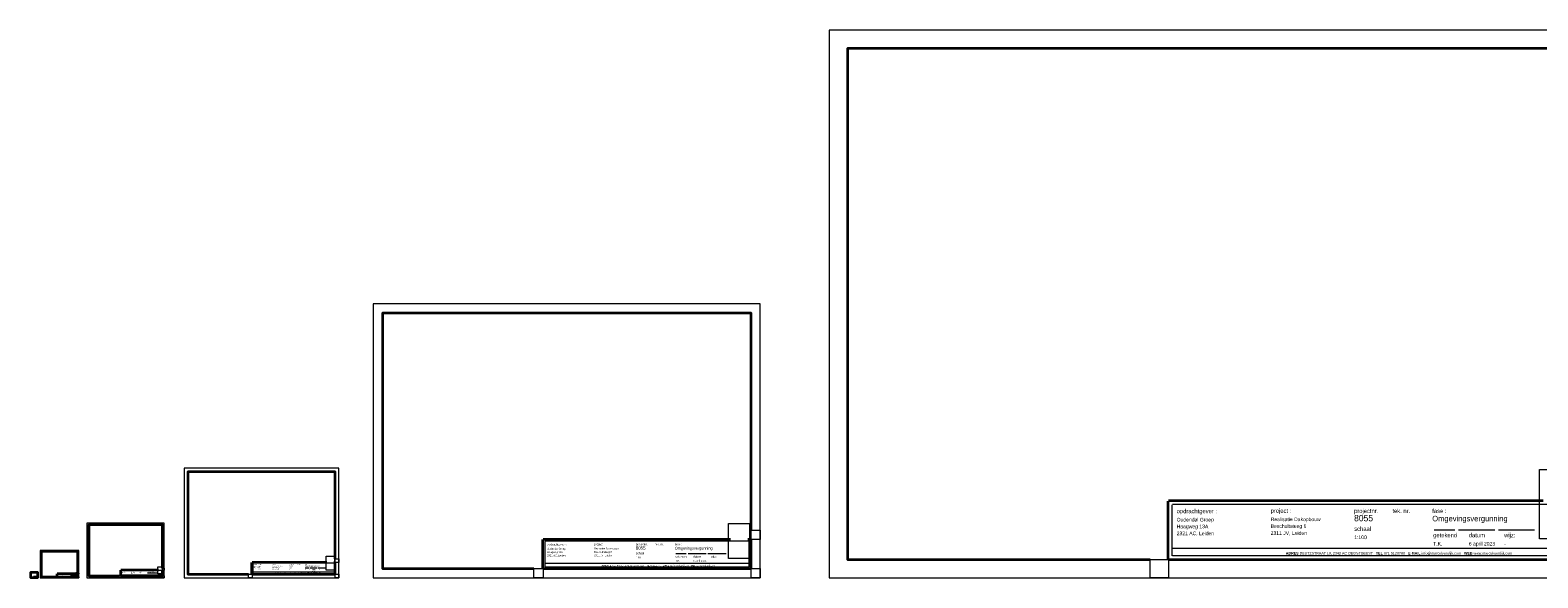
# Model space of a CAD drawing. Header units: millimetres. Extents: x 0 to 10560344, y -63228 to 177747.
# Tile 1 of 126: x 0 to 81812, y 0 to 29700. Entities that reach past the tile are written whole.
import ezdxf

# ---------------------------------------------------------------- set-up
doc = ezdxf.new("R2010")
doc.units = ezdxf.units.MM
for name, color, linetype, lineweight in [('005', 9, 'Continuous', 5), ('008', 8, 'Continuous', 9), ('035', 82, 'Continuous', 35), ('text008', 8, 'Continuous', 9), ('text018', 1, 'Continuous', 20)]:
    doc.layers.add(name, color=color, linetype=linetype, lineweight=lineweight)
doc.layers.add('AL22----_BINNENWAND', color=7, linetype='Continuous')
doc.layers.add('xx HIDDEN', color=30, linetype='Continuous', lineweight=0, plot=False)
doc.layers.add('xxhiddenxx', color=40, linetype='Continuous', lineweight=0, plot=False)
doc.styles.add('Century 2 teksten', font='GOTHIC.TTF', dxfattribs={"height": 2})
doc.styles.add('mvd', font='GOTHIC.TTF')
picture_1 = doc.add_image_def('image1.jpg', size_in_pixel=(564, 937))

# ---------------------------------------------------------------- blocks, each defined once
blk = doc.blocks.new('kader MvD A3')
at = {"layer": '008', "transparency": 33554687}
for p, q in [((-71.37, 16.12), (-82.74, 16.12)), ((-49.45, 16.12), (-69.31, 16.12)), ((-27.53, 16.12), (-47.4, 16.12))]:
    blk.add_line(p, q, dxfattribs=at)
at = {"layer": '035', "transparency": 33554687}
blk.add_line((-228.91, 0), (-228.91, 31.97), dxfattribs=at)
for points in [[(-228.69, 0), (-228.69, 0), (0, 0), (0, 32.15), (-3.5, 32.15)], [(-22.76, 32.15), (-228.69, 32.15)]]:
    blk.add_lwpolyline(points, dxfattribs=at)
at = {"layer": 'xx HIDDEN'}
blk.add_lwpolyline([(-1.9, 11.25), (0, 11.25)], dxfattribs=at)
at = {"layer": 'xxhiddenxx', "transparency": 33554687}
for p, q in [((-226.86, 29.91), (-226.86, 1.87)), ((-2.05, 30.1), (-226.64, 30.1)), ((-2.05, 2.05), (-2.05, 30.1)), ((-226.64, 6.16), (-2.05, 6.16)), ((-226.64, 2.05), (-2.05, 2.05))]:
    blk.add_line(p, q, dxfattribs=at)
at = {"layer": 'text008', "transparency": 33554687, "char_height": 2.31, "attachment_point": 1, "style": 'mvd'}
for s, insert in [('opdrachtgever :', (-224.28, 27.68)), ('project :', (-172.63, 27.87)), ('projectnr.', (-126.76, 27.78)), ('tek. nr.', (-105.7, 27.78)), ('fase :', (-83.81, 27.78)), ('schaal', (-126.68, 17.98)), ('getekend', (-83.29, 14.47)), ('datum', (-63.7, 14.47)), ('wijz:', (-44.3, 14.47))]:
    blk.add_mtext(s, dxfattribs=dict(at, insert=insert))
at = {"layer": 'text018', "transparency": 33554687, "insert": (-102.06, 3.17), "char_height": 1.43835, "attachment_point": 5, "style": 'mvd'}
blk.add_mtext('{\\fArial|b1|i0|c0|p34;ADRES} DEUTZSTRAAT 19, 2342 AC OEGSTGEEST   {\\fArial|b1|i0|c0|p34;TEL} 071 5120790   {\\fArial|b1|i0|c0|p34;E-MAIL} info@marcelvandijk.com   {\\fArial|b1|i0|c0|p34;WEB} www.marcelvandijk.com', dxfattribs=at)
at = {"layer": 'text018', "style": 'Century 2 teksten'}
for tag, p, height in [('OMSCHRIJVING_ETIKET', (-228.91, 34.1), 4), ('ADRES_OPDRACHTGEVER:', (-224.28, 17.1), 2), ('OPDRACHTGEVER:', (-224.28, 20.82), 2), ('ADRES_PROJECT:', (-172.63, 17.28), 2), ('PROJECT:', (-172.63, 21.01), 2), ('PROJECTNR:', (-126.76, 20.92), 3.5), ('TEKENINGNR:', (-105.7, 20.92), 3.5), ('FASE', (-83.81, 20.92), 3), ('POSTCODE_OPDRACHTGEVER:', (-224.28, 13.29), 2), ('POSTCODE_PROJECT:', (-172.63, 13.48), 2), ('SCHAAL:', (-126.68, 11.12), 2), ('GETEKEND', (-83.29, 7.61), 2), ('DATUM', (-63.7, 7.61), 2), ('WIJZIGINGSDATUM', (-44.3, 7.61), 2)]:
    blk.add_attdef(tag, p, '', height=height, dxfattribs=at)
at = {"layer": '005'}
image = blk.add_image(picture_1, insert=(-24.88, 11.25), size_in_units=(22.98, 38.17), dxfattribs=at)
image.dxf.flags = 7

msp = doc.modelspace()

# ---------------------------------------------------------------- linework, layer by layer
at = {"layer": '035'}
for points in [[(84356.5, 5174.3), (84356.5, 28700), (44356.5, 28700), (44356.5, 1000), (60778.3, 1000)], [(39121.9, 2587.1), (39121.9, 14350), (19121.9, 14350), (19121.9, 500), (27332.8, 500)], [(16555.8, 1034.9), (16555.8, 5740), (8555.8, 5740), (8555.8, 200), (11840.2, 200)], [(7180.6, 517.4), (7180.6, 2870), (3180.6, 2870), (3180.6, 100), (4822.8, 100)], [(2595.7, 258.7), (2595.7, 1435), (595.7, 1435), (595.7, 50), (1416.8, 50)], [(410, 51.7), (410, 287), (10, 287), (10, 10), (174.2, 10)]]:
    msp.add_lwpolyline(points, dxfattribs=at)
at = {"layer": 'xx HIDDEN'}
for points in [[(43356.5, 29700), (43356.5, 0), (85356.5, 0), (85356.5, 29700)], [(18621.9, 14850), (18621.9, 0), (39621.9, 0), (39621.9, 14850)], [(8355.8, 5940), (8355.8, 0), (16755.8, 0), (16755.8, 5940)], [(3080.6, 2970), (3080.6, 0), (7280.6, 0), (7280.6, 2970)], [(39121.9, 2587.1), (39621.9, 2587.1), (39621.9, 2087.1), (39121.9, 2087.1)], [(545.7, 1485), (545.7, 0), (2645.7, 0), (2645.7, 1485)], [(16555.8, 1034.9), (16755.8, 1034.9), (16755.8, 834.9), (16555.8, 834.9)], [(60778.3, 1000), (61778.3, 1000), (61778.3, 0), (60778.3, 0)], [(0, 297), (0, 0), (420, 0), (420, 297)], [(174.2, 10), (184.2, 10), (184.2, 0), (174.2, 0)], [(410, 51.7), (420, 51.7), (420, 41.7), (410, 41.7)], [(410, 10), (420, 10), (420, 0), (410, 0)], [(1416.8, 50), (1466.8, 50), (1466.8, 0), (1416.8, 0)], [(2595.7, 258.7), (2645.7, 258.7), (2645.7, 208.7), (2595.7, 208.7)], [(2595.7, 50), (2645.7, 50), (2645.7, 0), (2595.7, 0)], [(4822.8, 100), (4922.8, 100), (4922.8, 0), (4822.8, 0)], [(7180.6, 517.4), (7280.6, 517.4), (7280.6, 417.4), (7180.6, 417.4)], [(7180.6, 100), (7280.6, 100), (7280.6, 0), (7180.6, 0)], [(11840.2, 200), (12040.2, 200), (12040.2, 0), (11840.2, 0)], [(16555.8, 200), (16755.8, 200), (16755.8, 0), (16555.8, 0)], [(27332.8, 500), (27832.8, 500), (27832.8, 0), (27332.8, 0)], [(39121.9, 500), (39621.9, 500), (39621.9, 0), (39121.9, 0)]]:
    msp.add_lwpolyline(points, close=True, dxfattribs=at)

# ---------------------------------------------------------------- block references
at = {"layer": 'AL22----_BINNENWAND'}
ref = msp.add_blockref('kader MvD A3', (84356.5, 1000), dxfattribs=dict(at, xscale=98.72847419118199, yscale=98.72847419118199, zscale=98.72847419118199))
ref.add_attrib('OPDRACHTGEVER:', 'Oudendal Groep', (62213.7, 3055.9), dxfattribs={"layer": 'text018', "height": 197.457, "style": 'Century 2 teksten'})
ref.add_attrib('ADRES_OPDRACHTGEVER:', 'Haagweg 13A', (62213.7, 2687.8), dxfattribs={"layer": 'text018', "height": 197.457, "style": 'Century 2 teksten'})
ref.add_attrib('POSTCODE_OPDRACHTGEVER:', '2321 AC, Leiden', (62213.7, 2312.5), dxfattribs={"layer": 'text018', "height": 197.457, "style": 'Century 2 teksten'})
ref.add_attrib('PROJECT:', 'Realisatie Dakopbouw', (67313.2, 3074.2), dxfattribs={"layer": 'text018', "height": 197.457, "style": 'Century 2 teksten'})
ref.add_attrib('ADRES_PROJECT:', 'Beschuitsteeg 6', (67313.2, 2706.1), dxfattribs={"layer": 'text018', "height": 197.457, "style": 'Century 2 teksten'})
ref.add_attrib('POSTCODE_PROJECT:', '2311 JV, Leiden', (67313.2, 2330.8), dxfattribs={"layer": 'text018', "height": 197.457, "style": 'Century 2 teksten'})
ref.add_attrib('PROJECTNR:', '8055', (71841.4, 3065.3), dxfattribs={"layer": 'text018', "height": 345.55, "style": 'Century 2 teksten'})
ref.add_attrib('FASE', 'Omgevingsvergunning', (76082.4, 3065.3), dxfattribs={"layer": 'text018', "height": 296.185, "style": 'Century 2 teksten'})
ref.add_attrib('GETEKEND', 'T.K.', (76133.1, 1751.8), dxfattribs={"layer": 'text018', "height": 197.46, "style": 'Century 2 teksten'})
ref.add_attrib('DATUM', '6 april 2023', (78067.7, 1751.8), dxfattribs={"layer": 'text018', "height": 197.457, "style": 'Century 2 teksten'})
ref.add_attrib('WIJZIGINGSDATUM', '-', (79982.6, 1751.8), dxfattribs={"layer": 'text018', "height": 197.5, "style": 'Century 2 teksten'})
ref.add_attrib('SCHAAL:', '1:100', (71849.5, 2098.3), dxfattribs={"layer": 'text018', "height": 197.46, "style": 'Century 2 teksten'})
ref = msp.add_blockref('kader MvD A3', (39121.9, 500), dxfattribs=dict(at, xscale=49.36423709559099, yscale=49.36423709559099, zscale=49.36423709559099))
ref.add_attrib('OPDRACHTGEVER:', 'Oudendal Groep', (28050.6, 1528), dxfattribs={"layer": 'text018', "height": 98.728, "style": 'Century 2 teksten'})
ref.add_attrib('ADRES_OPDRACHTGEVER:', 'Haagweg 13A', (28050.6, 1343.9), dxfattribs={"layer": 'text018', "height": 98.728, "style": 'Century 2 teksten'})
ref.add_attrib('POSTCODE_OPDRACHTGEVER:', '2321 AC, Leiden', (28050.6, 1156.2), dxfattribs={"layer": 'text018', "height": 98.728, "style": 'Century 2 teksten'})
ref.add_attrib('PROJECT:', 'Realisatie Dakopbouw', (30600.3, 1537.1), dxfattribs={"layer": 'text018', "height": 98.728, "style": 'Century 2 teksten'})
ref.add_attrib('ADRES_PROJECT:', 'Beschuitsteeg 6', (30600.3, 1353.1), dxfattribs={"layer": 'text018', "height": 98.728, "style": 'Century 2 teksten'})
ref.add_attrib('POSTCODE_PROJECT:', '2311 JV, Leiden', (30600.3, 1165.4), dxfattribs={"layer": 'text018', "height": 98.728, "style": 'Century 2 teksten'})
ref.add_attrib('PROJECTNR:', '8055', (32864.4, 1532.6), dxfattribs={"layer": 'text018', "height": 172.77, "style": 'Century 2 teksten'})
ref.add_attrib('FASE', 'Omgevingsvergunning', (34984.9, 1532.6), dxfattribs={"layer": 'text018', "height": 148.093, "style": 'Century 2 teksten'})
ref.add_attrib('GETEKEND', 'T.K.', (35010.3, 875.9), dxfattribs={"layer": 'text018', "height": 98.73, "style": 'Century 2 teksten'})
ref.add_attrib('DATUM', '6 april 2023', (35977.6, 875.9), dxfattribs={"layer": 'text018', "height": 98.728, "style": 'Century 2 teksten'})
ref.add_attrib('WIJZIGINGSDATUM', '-', (36935, 875.9), dxfattribs={"layer": 'text018', "height": 98.7, "style": 'Century 2 teksten'})
ref.add_attrib('SCHAAL:', '1:50', (32868.5, 1049.2), dxfattribs={"layer": 'text018', "height": 98.73, "style": 'Century 2 teksten'})
ref = msp.add_blockref('kader MvD A3', (16555.8, 200), dxfattribs=dict(at, xscale=19.7456948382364, yscale=19.7456948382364, zscale=19.7456948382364))
ref.add_attrib('OPDRACHTGEVER:', 'Oudendal Groep', (12127.3, 611.2), dxfattribs={"layer": 'text018', "height": 39.491, "style": 'Century 2 teksten'})
ref.add_attrib('ADRES_OPDRACHTGEVER:', 'Haagweg 13A', (12127.3, 537.6), dxfattribs={"layer": 'text018', "height": 39.491, "style": 'Century 2 teksten'})
ref.add_attrib('POSTCODE_OPDRACHTGEVER:', '2321 AC, Leiden', (12127.3, 462.5), dxfattribs={"layer": 'text018', "height": 39.491, "style": 'Century 2 teksten'})
ref.add_attrib('PROJECT:', 'Realisatie Dakopbouw', (13147.2, 614.8), dxfattribs={"layer": 'text018', "height": 39.491, "style": 'Century 2 teksten'})
ref.add_attrib('ADRES_PROJECT:', 'Beschuitsteeg 6', (13147.2, 541.2), dxfattribs={"layer": 'text018', "height": 39.491, "style": 'Century 2 teksten'})
ref.add_attrib('POSTCODE_PROJECT:', '2311 JV, Leiden', (13147.2, 466.2), dxfattribs={"layer": 'text018', "height": 39.491, "style": 'Century 2 teksten'})
ref.add_attrib('PROJECTNR:', '8055', (14052.8, 613.1), dxfattribs={"layer": 'text018', "height": 69.11, "style": 'Century 2 teksten'})
ref.add_attrib('FASE', 'Omgevingsvergunning', (14901, 613.1), dxfattribs={"layer": 'text018', "height": 59.237, "style": 'Century 2 teksten'})
ref.add_attrib('GETEKEND', 'T.K.', (14911.2, 350.4), dxfattribs={"layer": 'text018', "height": 39.49, "style": 'Century 2 teksten'})
ref.add_attrib('DATUM', '6 april 2023', (15298.1, 350.4), dxfattribs={"layer": 'text018', "height": 39.491, "style": 'Century 2 teksten'})
ref.add_attrib('WIJZIGINGSDATUM', '-', (15681.1, 350.4), dxfattribs={"layer": 'text018', "height": 39.5, "style": 'Century 2 teksten'})
ref.add_attrib('SCHAAL:', '1:20', (14054.5, 419.7), dxfattribs={"layer": 'text018', "height": 39.49, "style": 'Century 2 teksten'})
ref = msp.add_blockref('kader MvD A3', (410, 10), dxfattribs=dict(at, xscale=0.9872847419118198, yscale=0.9872847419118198, zscale=0.9872847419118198))
ref.add_attrib('OPDRACHTGEVER:', 'Oudendal Groep', (188.6, 30.6), dxfattribs={"layer": 'text018', "height": 1.975, "style": 'Century 2 teksten'})
ref.add_attrib('ADRES_OPDRACHTGEVER:', 'Haagweg 13A', (188.6, 26.9), dxfattribs={"layer": 'text018', "height": 1.975, "style": 'Century 2 teksten'})
ref.add_attrib('POSTCODE_OPDRACHTGEVER:', '2321 AC, Leiden', (188.6, 23.1), dxfattribs={"layer": 'text018', "height": 1.975, "style": 'Century 2 teksten'})
ref.add_attrib('PROJECT:', 'Realisatie Dakopbouw', (239.6, 30.7), dxfattribs={"layer": 'text018', "height": 1.975, "style": 'Century 2 teksten'})
ref.add_attrib('ADRES_PROJECT:', 'Beschuitsteeg 6', (239.6, 27.1), dxfattribs={"layer": 'text018', "height": 1.975, "style": 'Century 2 teksten'})
ref.add_attrib('POSTCODE_PROJECT:', '2311 JV, Leiden', (239.6, 23.3), dxfattribs={"layer": 'text018', "height": 1.975, "style": 'Century 2 teksten'})
ref.add_attrib('PROJECTNR:', '8055', (284.8, 30.7), dxfattribs={"layer": 'text018', "height": 3.46, "style": 'Century 2 teksten'})
ref.add_attrib('FASE', 'Omgevingsvergunning', (327.3, 30.7), dxfattribs={"layer": 'text018', "height": 2.962, "style": 'Century 2 teksten'})
ref.add_attrib('GETEKEND', 'T.K.', (327.8, 17.5), dxfattribs={"layer": 'text018', "height": 1.97, "style": 'Century 2 teksten'})
ref.add_attrib('DATUM', '6 april 2023', (347.1, 17.5), dxfattribs={"layer": 'text018', "height": 1.975, "style": 'Century 2 teksten'})
ref.add_attrib('WIJZIGINGSDATUM', '-', (366.3, 17.5), dxfattribs={"layer": 'text018', "height": 1.97, "style": 'Century 2 teksten'})
ref.add_attrib('SCHAAL:', '1:1', (284.9, 21), dxfattribs={"layer": 'text018', "height": 1.97, "style": 'Century 2 teksten'})
ref = msp.add_blockref('kader MvD A3', (2595.7, 50), dxfattribs=dict(at, xscale=4.936423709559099, yscale=4.936423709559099, zscale=4.936423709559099))
ref.add_attrib('OPDRACHTGEVER:', 'Oudendal Groep', (1488.6, 152.8), dxfattribs={"layer": 'text018', "height": 9.873, "style": 'Century 2 teksten'})
ref.add_attrib('ADRES_OPDRACHTGEVER:', 'Haagweg 13A', (1488.6, 134.4), dxfattribs={"layer": 'text018', "height": 9.873, "style": 'Century 2 teksten'})
ref.add_attrib('POSTCODE_OPDRACHTGEVER:', '2321 AC, Leiden', (1488.6, 115.6), dxfattribs={"layer": 'text018', "height": 9.873, "style": 'Century 2 teksten'})
ref.add_attrib('PROJECT:', 'Realisatie Dakopbouw', (1743.5, 153.7), dxfattribs={"layer": 'text018', "height": 9.873, "style": 'Century 2 teksten'})
ref.add_attrib('ADRES_PROJECT:', 'Beschuitsteeg 6', (1743.5, 135.3), dxfattribs={"layer": 'text018', "height": 9.873, "style": 'Century 2 teksten'})
ref.add_attrib('POSTCODE_PROJECT:', '2311 JV, Leiden', (1743.5, 116.5), dxfattribs={"layer": 'text018', "height": 9.873, "style": 'Century 2 teksten'})
ref.add_attrib('PROJECTNR:', '8055', (1970, 153.3), dxfattribs={"layer": 'text018', "height": 17.28, "style": 'Century 2 teksten'})
ref.add_attrib('FASE', 'Omgevingsvergunning', (2182, 153.3), dxfattribs={"layer": 'text018', "height": 14.809, "style": 'Century 2 teksten'})
ref.add_attrib('GETEKEND', 'T.K.', (2184.5, 87.6), dxfattribs={"layer": 'text018', "height": 9.87, "style": 'Century 2 teksten'})
ref.add_attrib('DATUM', '6 april 2023', (2281.3, 87.6), dxfattribs={"layer": 'text018', "height": 9.873, "style": 'Century 2 teksten'})
ref.add_attrib('WIJZIGINGSDATUM', '-', (2377, 87.6), dxfattribs={"layer": 'text018', "height": 9.87, "style": 'Century 2 teksten'})
ref.add_attrib('SCHAAL:', '1:5', (1970.4, 104.9), dxfattribs={"layer": 'text018', "height": 9.87, "style": 'Century 2 teksten'})
ref = msp.add_blockref('kader MvD A3', (7180.6, 100), dxfattribs=dict(at, xscale=9.872847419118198, yscale=9.872847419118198, zscale=9.872847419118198))
ref.add_attrib('OPDRACHTGEVER:', 'Oudendal Groep', (4966.3, 305.6), dxfattribs={"layer": 'text018', "height": 19.746, "style": 'Century 2 teksten'})
ref.add_attrib('ADRES_OPDRACHTGEVER:', 'Haagweg 13A', (4966.3, 268.8), dxfattribs={"layer": 'text018', "height": 19.746, "style": 'Century 2 teksten'})
ref.add_attrib('POSTCODE_OPDRACHTGEVER:', '2321 AC, Leiden', (4966.3, 231.2), dxfattribs={"layer": 'text018', "height": 19.746, "style": 'Century 2 teksten'})
ref.add_attrib('PROJECT:', 'Realisatie Dakopbouw', (5476.2, 307.4), dxfattribs={"layer": 'text018', "height": 19.746, "style": 'Century 2 teksten'})
ref.add_attrib('ADRES_PROJECT:', 'Beschuitsteeg 6', (5476.2, 270.6), dxfattribs={"layer": 'text018', "height": 19.746, "style": 'Century 2 teksten'})
ref.add_attrib('POSTCODE_PROJECT:', '2311 JV, Leiden', (5476.2, 233.1), dxfattribs={"layer": 'text018', "height": 19.746, "style": 'Century 2 teksten'})
ref.add_attrib('PROJECTNR:', '8055', (5929.1, 306.5), dxfattribs={"layer": 'text018', "height": 34.55, "style": 'Century 2 teksten'})
ref.add_attrib('FASE', 'Omgevingsvergunning', (6353.2, 306.5), dxfattribs={"layer": 'text018', "height": 29.619, "style": 'Century 2 teksten'})
ref.add_attrib('GETEKEND', 'T.K.', (6358.2, 175.2), dxfattribs={"layer": 'text018', "height": 19.75, "style": 'Century 2 teksten'})
ref.add_attrib('DATUM', '6 april 2023', (6551.7, 175.2), dxfattribs={"layer": 'text018', "height": 19.746, "style": 'Century 2 teksten'})
ref.add_attrib('WIJZIGINGSDATUM', '-', (6743.2, 175.2), dxfattribs={"layer": 'text018', "height": 19.7, "style": 'Century 2 teksten'})
ref.add_attrib('SCHAAL:', '1:10', (5929.9, 209.8), dxfattribs={"layer": 'text018', "height": 19.75, "style": 'Century 2 teksten'})

doc.saveas('drawing.dxf')
